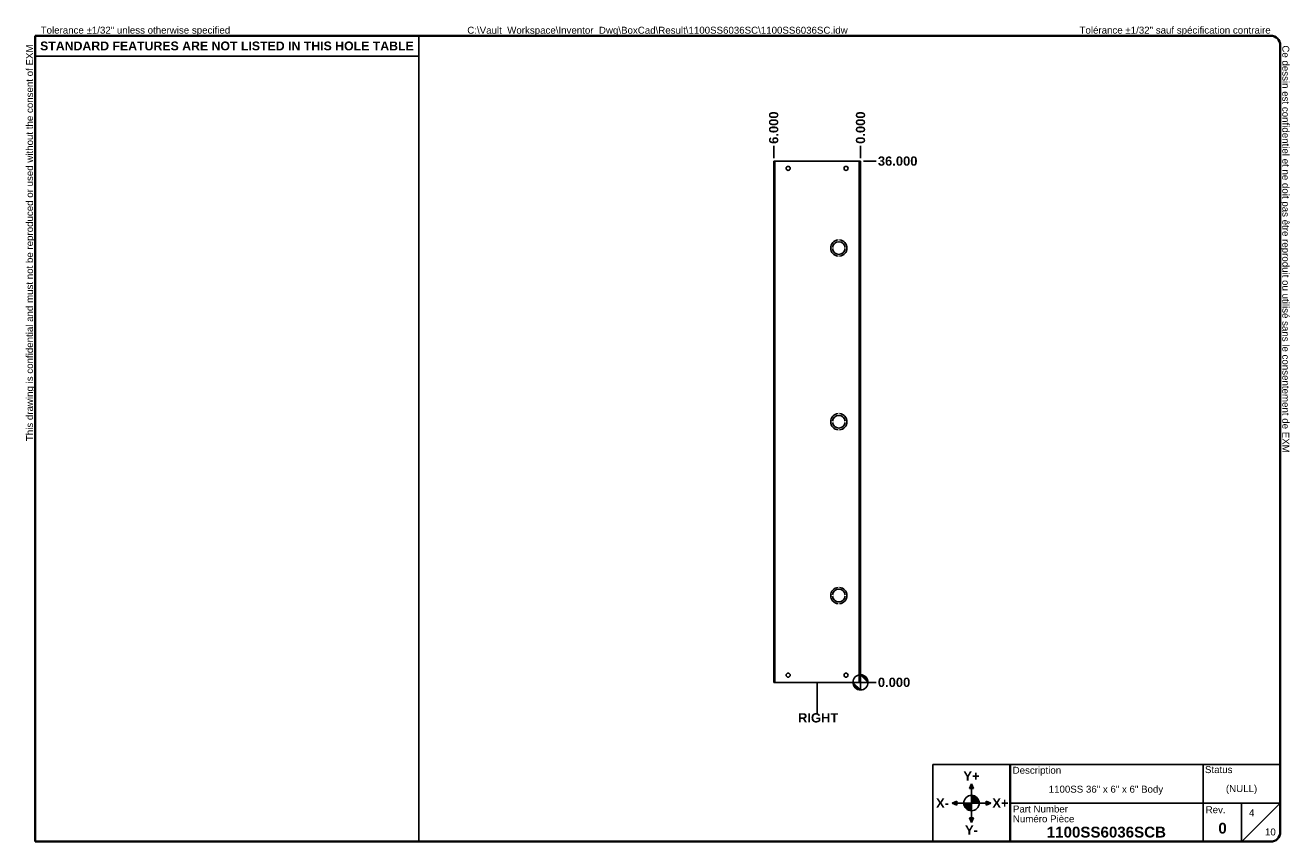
# Model space of a CAD drawing. Header units: inches. Extents: x 1.7 to 89.1, y 1.4 to 57.7.
import ezdxf

# ---------------------------------------------------------------- set-up
doc = ezdxf.new("R2010")
doc.units = ezdxf.units.IN
doc.header["$LTSCALE"] = 5.333333
doc.header["$MEASUREMENT"] = 0
doc.layers.get('0').update_dxf_attribs({"lineweight": 25})
for name, color, linetype, lineweight in [('Dimensions(ANSI)', 7, 'Continuous', 25), ('Sketch Geometry(ANSI)', 7, 'Continuous', 25), ('Symbols(ANSI)', 7, 'Continuous', 25), ('Visible Edges(ANSI)', 7, 'Continuous', 25), ('Visible Tangent Edges(ANSI)', 7, 'Continuous', 25)]:
    doc.layers.add(name, color=color, linetype=linetype, lineweight=lineweight)
doc.layers.add('Hatch', color=179, linetype='Continuous', lineweight=9, true_color=0x1e1e47)
doc.styles.add('Current-ANSI', font='arial.ttf')
doc.styles.add('Dimension-ANSI', font='arialbd.ttf')
doc.styles.add('Text Style44', font='arialbd.ttf')
doc.dimstyles.new('INCH-ANSI', dxfattribs={"dimscale": 5.333333, "dimtxt": 0.12, "dimasz": 0.098425, "dimexe": 0.04, "dimexo": 0.04, "dimgap": 0.031496, "dimtad": 0, "dimtih": 1, "dimtoh": 1, "dimdec": 3, "dimrnd": 1e-08, "dimzin": 0, "dimdsep": 46, "dimtxsty": 'Dimension-ANSI', "dimcen": 0.09, "dimdle": 0.312, "dimclrd": 179, "dimclre": 179, "dimclrt": 7, "dimadec": 1, "dimazin": 0, "dimtfac": 1, "dimtdec": 3, "dimtofl": 0, "dimtmove": 0, "dimatfit": 3, "dimfxl": 1, "dimtolj": 1, "dimtzin": 4, "dimlwd": 25, "dimlwe": 25, "dimarcsym": 0})
doc.dimstyles.new('INCH-ANSI-VERTICAL', dxfattribs={"dimscale": 5.333333, "dimtxt": 0.12, "dimasz": 0.098425, "dimexe": 0.04, "dimexo": 0.04, "dimgap": 0.031496, "dimtad": 0, "dimtih": 1, "dimtoh": 1, "dimdec": 3, "dimrnd": 1e-08, "dimzin": 0, "dimdsep": 46, "dimtxsty": 'Dimension-ANSI', "dimcen": 0.09, "dimdle": 0.312, "dimclrd": 179, "dimclre": 179, "dimclrt": 7, "dimadec": 1, "dimazin": 0, "dimtfac": 1, "dimtdec": 3, "dimtofl": 0, "dimtmove": 0, "dimatfit": 3, "dimfxl": 1, "dimtolj": 1, "dimtzin": 4, "dimlwd": 25, "dimlwe": 25, "dimarcsym": 0})

# ---------------------------------------------------------------- blocks, each defined once
blk = doc.blocks.new('Origin Indicator Symbol1')
at = {"layer": 'Dimensions(ANSI)'}
h = blk.add_hatch(color=7, dxfattribs=at)
edge = h.paths.add_edge_path(flags=0)
edge.add_line((11.127, 2.219), (11.029, 2.318))
edge.add_arc((11.127, 2.318), 0.0984, 180, 270)
h = blk.add_hatch(color=7, dxfattribs=at)
edge = h.paths.add_edge_path(flags=0)
edge.add_line((11.127, 2.416), (11.226, 2.318))
edge.add_arc((11.127, 2.318), 0.0984, 0, 90)
at = {"layer": 'Dimensions(ANSI)', "color": 7, "linetype": 'Continuous'}
for p, q in [((11.127, 2.219), (11.029, 2.318)), ((11.127, 2.416), (11.226, 2.318))]:
    blk.add_line(p, q, dxfattribs=at)
at = {"layer": 'Dimensions(ANSI)', "color": 7, "linetype": 'Continuous', "flags": 128}
for points in [[(11.127, 2.318), (11.127, 2.219), (11.029, 2.318), (11.127, 2.318)], [(11.127, 2.318), (11.029, 2.318), (11.127, 2.318), (11.127, 2.318)], [(11.127, 2.318), (11.226, 2.318), (11.127, 2.416), (11.127, 2.318)], [(11.127, 2.318), (11.127, 2.416), (11.127, 2.219), (11.127, 2.318)]]:
    blk.add_lwpolyline(points, dxfattribs=at)
at = {"layer": 'Dimensions(ANSI)', "color": 7, "linetype": 'Continuous'}
blk.add_circle((11.127, 2.318), 0.0984, dxfattribs=at)
for start, end in [(180, 270), (0, 90)]:
    blk.add_arc((11.127, 2.318), 0.0984, start, end, dxfattribs=at)
at = {"layer": 'Dimensions(ANSI)', "color": 7}
for points in [[(11.127, 2.318), (11.127, 2.219), (11.029, 2.318), (11.127, 2.318)], [(11.127, 2.318), (11.029, 2.318), (11.127, 2.318)], [(11.127, 2.318), (11.226, 2.318), (11.127, 2.416), (11.127, 2.318)], [(11.127, 2.318), (11.127, 2.416), (11.127, 2.219), (11.127, 2.318)]]:
    blk.add_solid(points, dxfattribs=at)
blk = doc.blocks.new('Borders EXM - B (Inch) - B')
at = {"layer": 'Sketch Geometry(ANSI)', "linetype": 'Continuous', "lineweight": 35}
for p, q in [((16.438, 10.692), (0.437, 10.692)), ((0.437, 10.692), (0.437, 0.255)), ((16.562, 0.38), (16.562, 10.567)), ((0.437, 0.255), (16.438, 0.255))]:
    blk.add_line(p, q, dxfattribs=at)
at = {"layer": 'Sketch Geometry(ANSI)'}
for p, q in [((5.406, 10.692), (5.406, 0.255)), ((0.437, 10.428), (5.406, 10.428))]:
    blk.add_line(p, q, dxfattribs=at)
at = {"layer": 'Sketch Geometry(ANSI)', "linetype": 'Continuous', "lineweight": 35}
for centre, start, end in [((16.438, 10.567), 0, 90), ((16.438, 0.38), 270, 0)]:
    blk.add_arc(centre, 0.125, start, end, dxfattribs=at)
at = {"layer": 'Symbols(ANSI)', "color": 7, "char_height": 0.09, "attachment_point": 7, "style": 'Current-ANSI'}
for s, insert in [('Tolerance ±1/32" unless otherwise specified', (0.509, 10.692)), ('Tolérance ±1/32" sauf spécification contraire', (13.963, 10.692))]:
    blk.add_mtext(s, dxfattribs=dict(at, insert=insert))
for s, insert, rotation in [('This drawing is confidential and must not be reproduced or used without the consent of EXM', (0.437, 5.442), 90), ('Ce dessin est confidentiel et ne doit pas être reproduit ou utilisé sans le consentement de EXM', (16.562, 10.567), 270)]:
    blk.add_mtext(s, dxfattribs=dict(at, insert=insert, rotation=rotation))
at = {"layer": 'Symbols(ANSI)', "color": 7, "insert": (2.921, 10.559), "char_height": 0.114, "width": 4.96908, "attachment_point": 5, "style": 'Dimension-ANSI'}
blk.add_mtext('\\fArial|b1|i0;{\\H0.1140;STANDARD FEATURES ARE NOT LISTED IN THIS HOLE TABLE}', dxfattribs=at)
at = {"layer": 'Symbols(ANSI)', "color": 7, "style": 'Current-ANSI'}
blk.add_attdef('FILENAME_AND_PATH_001', (6.034, 10.718), '', height=0.09, dxfattribs=at)
blk = doc.blocks.new('Title Blocks EXM-2 - ANSI B')
at = {"layer": 'Hatch'}
for points in [[(12.725, 0.94), (12.75, 0.94), (12.75, 1)], [(12.775, 0.94), (12.75, 1), (12.75, 0.94)], [(12.56, 0.75), (12.56, 0.775), (12.5, 0.75)], [(12.56, 0.75), (12.5, 0.75), (12.56, 0.725)], [(12.94, 0.75), (13, 0.75), (12.94, 0.775)], [(12.94, 0.75), (12.94, 0.725), (13, 0.75)], [(12.75, 0.56), (12.725, 0.56), (12.75, 0.5)], [(12.75, 0.56), (12.75, 0.5), (12.775, 0.56)]]:
    blk.add_hatch(color=7, dxfattribs=at).paths.add_polyline_path(points)
h = blk.add_hatch(color=7, dxfattribs=at)
edge = h.paths.add_edge_path()
edge.add_line((12.75, 0.85), (12.75, 0.75))
edge.add_line((12.75, 0.75), (12.85, 0.75))
edge.add_arc((12.75, 0.75), 0.1, 0, 90)
h = blk.add_hatch(color=7, dxfattribs=at)
edge = h.paths.add_edge_path()
edge.add_line((12.75, 0.65), (12.75, 0.75))
edge.add_line((12.75, 0.75), (12.65, 0.75))
edge.add_arc((12.75, 0.75), 0.1, 180, 270)
at = {"layer": 'Sketch Geometry(ANSI)'}
for p, q in [((12.249, 1.25), (16.749, 1.25)), ((12.249, 0.25), (12.249, 1.25)), ((15.749, 1.25), (15.749, 0.75)), ((16.749, 1.25), (16.749, 0.375)), ((12.75, 1), (12.725, 0.94)), ((12.75, 0.85), (12.75, 1)), ((12.775, 0.94), (12.75, 1)), ((12.725, 0.94), (12.775, 0.94)), ((12.75, 0.75), (12.75, 0.85)), ((12.5, 0.75), (12.56, 0.775)), ((12.65, 0.75), (12.5, 0.75)), ((12.56, 0.725), (12.5, 0.75)), ((12.56, 0.775), (12.56, 0.725)), ((12.75, 0.75), (12.65, 0.75)), ((12.75, 0.75), (12.85, 0.75)), ((12.75, 0.75), (12.75, 0.65)), ((12.85, 0.75), (13, 0.75)), ((13, 0.75), (12.94, 0.775)), ((12.94, 0.775), (12.94, 0.725)), ((12.94, 0.725), (13, 0.75)), ((15.749, 0.75), (13.249, 0.75)), ((16.249, 0.75), (15.749, 0.75)), ((15.749, 0.75), (15.749, 0.25)), ((16.249, 0.25), (16.249, 0.75)), ((16.249, 0.75), (16.749, 0.75)), ((16.249, 0.25), (16.749, 0.75)), ((12.775, 0.56), (12.725, 0.56)), ((12.725, 0.56), (12.75, 0.5)), ((12.75, 0.65), (12.75, 0.5)), ((12.75, 0.5), (12.775, 0.56)), ((13.249, 0.25), (12.249, 0.25)), ((16.624, 0.25), (13.249, 0.25))]:
    blk.add_line(p, q, dxfattribs=at)
at = {"layer": 'Sketch Geometry(ANSI)', "linetype": 'Continuous', "lineweight": 35}
blk.add_line((13.249, 0.25), (13.249, 1.25), dxfattribs=at)
at = {"layer": 'Sketch Geometry(ANSI)'}
blk.add_circle((12.75, 0.75), 0.1, dxfattribs=at)
blk.add_arc((16.624, 0.375), 0.125, 270, 0, dxfattribs=at)
at = {"layer": 'Symbols(ANSI)', "color": 7}
for s, insert, char_height, attachment_point, style in [('\\fArial|b1|i0;Y+', (12.75, 1.1), 0.12, 5, 'Dimension-ANSI'), ('Description', (13.283, 1.103), 0.09, 7, 'Current-ANSI'), ('Status', (15.774, 1.137), 0.09, 7, 'Current-ANSI'), ('\\fArial|b1|i0;X-', (12.375, 0.75), 0.12, 5, 'Dimension-ANSI'), ('\\fArial|b1|i0;X+', (13.125, 0.75), 0.12, 5, 'Dimension-ANSI'), ('Part Number', (13.287, 0.627), 0.09, 7, 'Current-ANSI'), ('Numéro Pièce', (13.286, 0.5), 0.09, 7, 'Current-ANSI'), ('\\fArial|b1|i0;Y-', (12.75, 0.4), 0.12, 5, 'Dimension-ANSI')]:
    blk.add_mtext(s, dxfattribs=dict(at, insert=insert, char_height=char_height, attachment_point=attachment_point, style=style))
at = {"layer": 'Symbols(ANSI)', "color": 7, "insert": (15.783, 0.618), "char_height": 0.09, "width": 0.25854, "attachment_point": 7, "style": 'Current-ANSI'}
blk.add_mtext('Rev.', dxfattribs=at)
at = {"layer": 'Symbols(ANSI)', "color": 7}
for tag, p, height, style in [('DESIGN_STATE_001', (16.045, 0.893), 0.09, 'Current-ANSI'), ('IDW_DESC_IAM_001', (13.75, 0.885), 0.09, 'Current-ANSI'), ('Sheet_number_001', (16.344, 0.58), 0.09, 'Current-ANSI'), ('IDW_REV_001', (15.947, 0.355), 0.14, 'Text Style44'), ('IDW_NAME_IAM_001', (13.725, 0.304), 0.14, 'Text Style44'), ('Number_of_sheets_001', (16.551, 0.331), 0.09, 'Current-ANSI')]:
    blk.add_attdef(tag, p, '', height=height, dxfattribs=dict(at, style=style))
blk = doc.blocks.new('*D11')
at = {"layer": 'Defpoints', "color": 0, "linetype": 'Continuous', "transparency": 16777216}
for p in [(59.345, 12.361), (59.345, 12.361), (60.412, 12.361)]:
    blk.add_point(p, dxfattribs=at)
at = {"layer": 'Dimensions(ANSI)', "color": 179, "linetype": 'Continuous', "lineweight": 25, "true_color": 0x262658, "transparency": 16777216}
blk.add_line((59.558, 12.361), (60.412, 12.361), dxfattribs=at)
at = {"layer": 'Dimensions(ANSI)', "color": 7, "linetype": 'Continuous', "lineweight": 25, "transparency": 16777216, "insert": (61.658, 12.361), "char_height": 0.64, "attachment_point": 5, "style": 'Dimension-ANSI'}
blk.add_mtext('\\A1;0.000', dxfattribs=at)
blk = doc.blocks.new('*D12')
at = {"layer": 'Defpoints', "color": 0, "linetype": 'Continuous', "transparency": 16777216}
for p in [(59.345, 48.361), (60.412, 48.361), (59.345, 12.361)]:
    blk.add_point(p, dxfattribs=at)
at = {"layer": 'Dimensions(ANSI)', "color": 179, "linetype": 'Continuous', "lineweight": 25, "true_color": 0x262658, "transparency": 16777216}
blk.add_line((59.558, 48.361), (60.412, 48.361), dxfattribs=at)
at = {"layer": 'Dimensions(ANSI)', "color": 7, "linetype": 'Continuous', "lineweight": 25, "transparency": 16777216, "insert": (61.908, 48.361), "char_height": 0.64, "attachment_point": 5, "style": 'Dimension-ANSI'}
blk.add_mtext('\\A1;36.000', dxfattribs=at)
blk = doc.blocks.new('*D13')
at = {"layer": 'Defpoints', "color": 0, "linetype": 'Continuous', "transparency": 16777216}
for p in [(59.345, 49.427), (59.345, 48.361), (59.345, 48.361)]:
    blk.add_point(p, dxfattribs=at)
at = {"layer": 'Dimensions(ANSI)', "color": 179, "linetype": 'Continuous', "lineweight": 25, "true_color": 0x262658, "transparency": 16777216}
blk.add_line((59.345, 48.574), (59.345, 49.427), dxfattribs=at)
at = {"layer": 'Dimensions(ANSI)', "color": 7, "linetype": 'Continuous', "lineweight": 25, "transparency": 16777216, "insert": (59.345, 50.673), "char_height": 0.64, "attachment_point": 5, "rotation": 90, "style": 'Dimension-ANSI'}
blk.add_mtext('\\A1;0.000', dxfattribs=at)
blk = doc.blocks.new('*D14')
at = {"layer": 'Defpoints', "color": 0, "linetype": 'Continuous', "transparency": 16777216}
for p in [(53.345, 49.427), (53.345, 48.361), (59.345, 48.361)]:
    blk.add_point(p, dxfattribs=at)
at = {"layer": 'Dimensions(ANSI)', "color": 179, "linetype": 'Continuous', "lineweight": 25, "true_color": 0x262658, "transparency": 16777216}
blk.add_line((53.345, 48.574), (53.345, 49.427), dxfattribs=at)
at = {"layer": 'Dimensions(ANSI)', "color": 7, "linetype": 'Continuous', "lineweight": 25, "transparency": 16777216, "insert": (53.345, 50.673), "char_height": 0.64, "attachment_point": 5, "rotation": 90, "style": 'Dimension-ANSI'}
blk.add_mtext('\\A1;6.000', dxfattribs=at)
blk = doc.blocks.new('Datum Identifier13')
at = {"layer": 'Symbols(ANSI)', "color": 7, "linetype": 'Continuous', "lineweight": 25}
for p, q in [((10.565, 2.219), (10.565, 2.318)), ((10.565, 2.219), (10.565, 2.105)), ((10.565, 2.105), (10.565, 1.921))]:
    blk.add_line(p, q, dxfattribs=at)
at = {"layer": 'Symbols(ANSI)', "color": 7, "insert": (10.317, 1.797), "char_height": 0.12, "attachment_point": 7, "style": 'Dimension-ANSI'}
blk.add_mtext('RIGHT', dxfattribs=at)

msp = doc.modelspace()

# ---------------------------------------------------------------- linework, layer by layer
at = {"layer": 'Visible Edges(ANSI)'}
for p, q in [((53.3451, 12.3608), (53.3451, 48.3608)), ((53.4311, 48.3608), (53.3451, 48.3608)), ((59.2591, 48.3608), (53.4311, 48.3608)), ((59.2591, 48.3608), (59.3451, 48.3608)), ((59.3451, 48.3608), (59.3451, 12.3608)), ((57.7951, 42.9211), (57.7951, 42.921)), ((57.8951, 42.921), (57.8951, 42.9211)), ((57.4095, 42.4008), (57.4094, 42.4008)), ((57.4094, 42.3208), (57.4095, 42.3208)), ((58.2808, 42.4008), (58.2807, 42.4008)), ((58.2807, 42.3208), (58.2808, 42.3208)), ((57.7951, 41.8006), (57.7951, 41.8005)), ((57.8951, 41.8005), (57.8951, 41.8006)), ((57.7951, 30.9211), (57.7951, 30.921)), ((57.8951, 30.921), (57.8951, 30.9211)), ((57.4095, 30.4008), (57.4094, 30.4008)), ((57.4094, 30.3208), (57.4095, 30.3208)), ((57.7951, 29.8006), (57.7951, 29.8005)), ((57.8951, 29.8005), (57.8951, 29.8006)), ((58.2808, 30.4008), (58.2807, 30.4008)), ((58.2807, 30.3208), (58.2808, 30.3208)), ((57.4095, 18.4008), (57.4094, 18.4008)), ((57.7951, 18.9211), (57.7951, 18.921)), ((57.8951, 18.921), (57.8951, 18.9211)), ((58.2808, 18.4008), (58.2807, 18.4008)), ((57.4094, 18.3208), (57.4095, 18.3208)), ((57.7951, 17.8006), (57.7951, 17.8005)), ((57.8951, 17.8005), (57.8951, 17.8006)), ((58.2807, 18.3208), (58.2808, 18.3208)), ((53.3451, 12.3608), (53.4311, 12.3608)), ((53.4311, 12.3608), (59.2591, 12.3608)), ((59.2591, 12.3608), (59.3451, 12.3608))]:
    msp.add_line(p, q, dxfattribs=at)
for centre in [(54.3451, 47.8608), (58.3451, 47.8608), (54.3451, 12.8608), (58.3451, 12.8608)]:
    msp.add_circle(centre, 0.1405, dxfattribs=at)
for centre, radius, start, end in [((57.8451, 42.3608), 0.5625, 95.099689, 264.900311), ((57.8451, 42.3608), 0.5624, 95.100598, 264.899402), ((57.8451, 42.3608), 0.5625, 275.099689, 84.900311), ((57.8451, 42.3608), 0.5624, 275.100598, 84.899402), ((57.8451, 42.3608), 0.4375, 5.245797, 174.754203), ((57.8451, 42.3608), 0.4375, 185.245797, 354.754203), ((57.8451, 42.3608), 0.4374, 5.247, 174.753), ((57.8451, 42.3608), 0.4374, 185.247, 354.753), ((57.8451, 30.3608), 0.5625, 95.099689, 264.900311), ((57.8451, 30.3608), 0.5624, 95.100598, 264.899402), ((57.8451, 30.3608), 0.4375, 5.245797, 174.754203), ((57.8451, 30.3608), 0.4374, 5.247, 174.753), ((57.8451, 30.3608), 0.5625, 275.099689, 84.900311), ((57.8451, 30.3608), 0.5624, 275.100598, 84.899402), ((57.8451, 30.3608), 0.4375, 185.245797, 354.754203), ((57.8451, 30.3608), 0.4374, 185.247, 354.753), ((57.8451, 18.3608), 0.5625, 95.099689, 264.900311), ((57.8451, 18.3608), 0.5624, 95.100598, 264.899402), ((57.8451, 18.3608), 0.4375, 5.245797, 174.754203), ((57.8451, 18.3608), 0.4374, 5.247, 174.753), ((57.8451, 18.3608), 0.5625, 275.099689, 84.900311), ((57.8451, 18.3608), 0.5624, 275.100598, 84.899402), ((57.8451, 18.3608), 0.4375, 185.245797, 354.754203), ((57.8451, 18.3608), 0.4374, 185.247, 354.753)]:
    msp.add_arc(centre, radius, start, end, dxfattribs=at)
at = {"layer": 'Visible Tangent Edges(ANSI)'}
for p, q in [((53.4311, 48.3608), (53.4311, 12.3608)), ((59.2591, 12.3608), (59.2591, 48.3608))]:
    msp.add_line(p, q, dxfattribs=at)

# ---------------------------------------------------------------- block references
at = {"xscale": 5.333333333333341, "yscale": 5.333333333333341, "zscale": 5.333333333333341}
for name, p, values in [('Borders EXM - B (Inch) - B', (0, 0), {'FILENAME_AND_PATH_001': 'C:\\Vault_Workspace\\Inventor_Dwg\\BoxCad\\Result\\1100SS6036SC\\1100SS6036SC.idw'}), ('Title Blocks EXM-2 - ANSI B', (-0.9937, 0.0242), {'IDW_REV_001': '0', 'Sheet_number_001': '4', 'Number_of_sheets_001': '10', 'IDW_DESC_IAM_001': '1100SS 36" x 6" x 6" Body', 'DESIGN_STATE_001': '(NULL)', 'IDW_NAME_IAM_001': '1100SS6036SCB'})]:
    msp.add_blockref(name, p, dxfattribs=at).add_auto_attribs(values)
at = {"layer": 'Dimensions(ANSI)', "xscale": 5.333333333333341, "yscale": 5.333333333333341, "zscale": 5.333333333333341}
msp.add_blockref('Origin Indicator Symbol1', (0, 0), dxfattribs=at)
at = {"layer": 'Symbols(ANSI)', "xscale": 5.333333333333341, "yscale": 5.333333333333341, "zscale": 5.333333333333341}
msp.add_blockref('Datum Identifier13', (0, 0), dxfattribs=at)

# ---------------------------------------------------------------- dimensions: what is measured, and where the dimension line sits
at = {"layer": 'Dimensions(ANSI)', "color": 179, "linetype": 'Continuous', "lineweight": 25, "true_color": 0x262658}
for feature_location, offset, dtype, origin, dimstyle, picture, middle in [((53.3451, 48.3608), (0, 1.0667), 1, (59.3451, 48.3608), 'INCH-ANSI-VERTICAL', '*D14', (53.3451, 50.6731)), ((59.3450866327, 48.3607907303), (0, 1.0666666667), 1, (59.3450866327, 48.3607907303), 'INCH-ANSI-VERTICAL', '*D13', (59.3450866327, 50.6733082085)), ((59.3451, 48.3608), (1.0667, 0), 0, (59.3451, 12.3608), 'INCH-ANSI', '*D12', (61.9082, 48.3608)), ((59.3450866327, 12.3607907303), (1.0666666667, 0), 0, (59.3450866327, 12.3607907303), 'INCH-ANSI', '*D11', (61.657604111, 12.3607907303))]:
    dim = msp.add_ordinate_dim(feature_location=feature_location, offset=offset, dtype=dtype, origin=origin, dimstyle=dimstyle, override={"dimgap": 0.031496, "dimtad": 0, "dimdec": 3, "dimtol": 0, "dimlim": 0, "dimtp": 0, "dimtm": 0, "dimtdec": 3}, dxfattribs=at)
    dim.commit()
    dim.dimension.update_dxf_attribs({"geometry": picture, "text_midpoint": middle})

doc.saveas('drawing.dxf')
